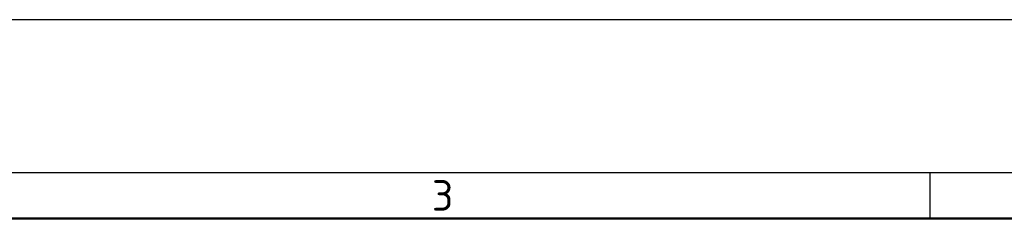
# Model space of a CAD drawing. Header units: millimetres. Extents: x 0 to 2100, y 0 to 1485.
# Tile 13 of 23: x 778 to 1099, y 1420 to 1485. Entities that reach past the tile are written whole.
import ezdxf

# ---------------------------------------------------------------- set-up
doc = ezdxf.new("R2010")
doc.units = ezdxf.units.MM
doc.header["$LTSCALE"] = 5
doc.layers.add('AM_BOR', color=7, linetype='Continuous', lineweight=50)
doc.styles.add('Note', font='isocpeur.ttf')

# ---------------------------------------------------------------- blocks, each defined once
blk = doc.blocks.new('MT_ISO_A3')
at = {"layer": 'AM_BOR', "lineweight": 25}
for p, q in [((20, 287), (410, 287)), ((215, 287), (215, 284))]:
    blk.add_line(p, q, dxfattribs=at)
at = {"layer": 'AM_BOR', "lineweight": 50}
blk.add_line((23, 284), (407, 284), dxfattribs=at)
at = {"layer": 'Defpoints', "lineweight": 25}
blk.add_line((0, 297), (420, 297), dxfattribs=at)
at = {"layer": 'AM_BOR', "lineweight": 25, "insert": (182.5, 285.5), "char_height": 2, "attachment_point": 4, "style": 'Note'}
blk.add_mtext('\\fISOCPEUR|b0|i0;\\H2.0000;3', dxfattribs=at)

msp = doc.modelspace()

# ---------------------------------------------------------------- block references
at = {"lineweight": 0, "xscale": 5, "yscale": 5, "zscale": 5}
msp.add_blockref('MT_ISO_A3', (0, 0), dxfattribs=at)

doc.saveas('drawing.dxf')
